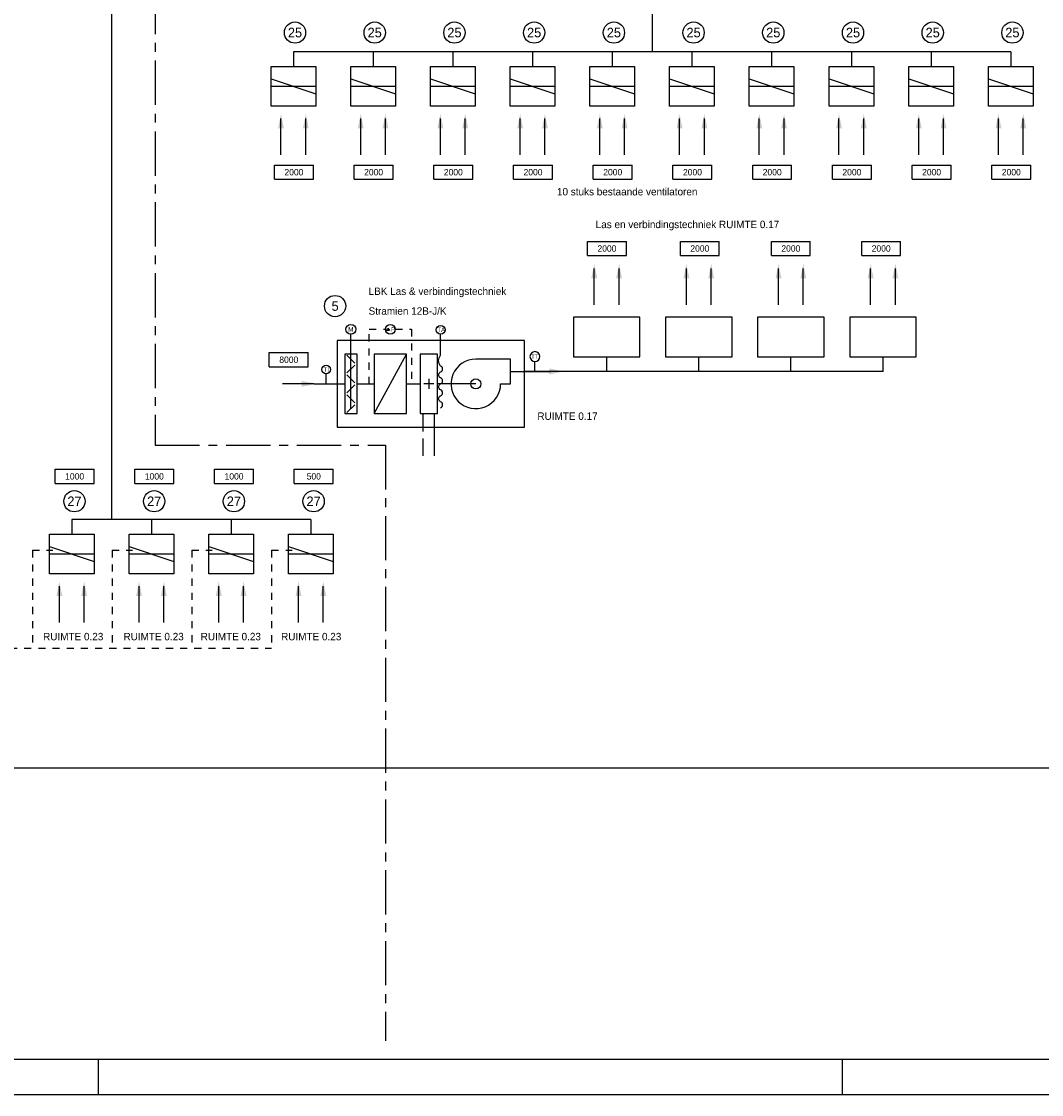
# Model space of a CAD drawing. Extents: x -490 to 1189, y 0 to 841.
# Tile 2 of 28: x -93 to 195, y 0 to 303. Entities that reach past the tile are written whole.
import ezdxf
from ezdxf.enums import TextEntityAlignment as Align

# ---------------------------------------------------------------- set-up
doc = ezdxf.new("R2010")
doc.units = 0
for name, pattern in [('2322107', [2000, 1000, 1000]), ('2322108', [7, 5, -2]), ('CENTER', [20, 12.5, -2.5, 2.5, -2.5]), ('STABI22', [4, 2, -2])]:
    doc.linetypes.add(name, pattern=pattern)
doc.layers.get('0').update_dxf_attribs({"linetype": 'CONTINUOUS'})
for name, color, linetype in [('00KAD070', 5, 'CONTINUOUS'), ('WL$1----', 3, 'CONTINUOUS'), ('WL561---', 4, 'CONTINUOUS'), ('WL561---_AANVOER', 4, 'CONTINUOUS'), ('WL561---_RETOUR', 4, 'CONTINUOUS'), ('WL570---_TOEVOER', 3, 'CONTINUOUS'), ('WM561---', 1, 'CONTINUOUS')]:
    doc.layers.add(name, color=color, linetype=linetype)
doc.styles.add('BURO-018', font='BUROFONT.shx', dxfattribs={"height": 1.8})
doc.styles.add('BURO-025', font='BUROFONT.shx', dxfattribs={"height": 2.5})

# ---------------------------------------------------------------- blocks, each defined once
blk = doc.blocks.new('2322615')
at = {"color": 0, "linetype": 'CONTINUOUS'}
for p, q in [((-2.5, -7.5), (2.5, 7.5)), ((0, 7.5), (2.5, 7.5)), ((0, 7.5), (0, -7.5)), ((0, -7.5), (-2.5, -7.5))]:
    blk.add_line(p, q, dxfattribs=at)
at = {"color": 0, "linetype": 'CONTINUOUS', "style": 'BURO-018', "flags": 1}
blk.add_attdef('W_ID', (0, 0), '', height=1.8, dxfattribs=at)
blk = doc.blocks.new('3048601')
at = {"color": 0, "linetype": 'CONTINUOUS'}
blk.add_circle((0, 0), 2, dxfattribs=at)
at = {"color": 0, "linetype": 'CONTINUOUS', "style": 'BURO-018', "flags": 1}
blk.add_attdef('CV_MATCODE', (0, 0), '', height=1.8, dxfattribs=at)
blk = doc.blocks.new('AL-RNR')
at = {"color": 0, "linetype": 'CONTINUOUS'}
for p, q in [((-5.5, 2), (5.5, 2)), ((-5.5, -2), (-5.5, 2)), ((5.5, -2), (5.5, 2)), ((-5.5, -2), (5.5, -2))]:
    blk.add_line(p, q, dxfattribs=at)
blk = doc.blocks.new('30486013')
at = {"color": 0, "linetype": 'CONTINUOUS'}
blk.add_circle((0, 0), 2, dxfattribs=at)
at = {"color": 0, "linetype": 'CONTINUOUS', "style": 'BURO-018', "flags": 1}
blk.add_attdef('CV_MATCODE', (0, 0), '', height=1.8, dxfattribs=at)

msp = doc.modelspace()

# ---------------------------------------------------------------- hatches: boundary and pattern name
at = {"layer": 'WL561---'}
for color, points in [(5, [(68.13, 230.46), (68.95, 234.59), (69.78, 230.46), (68.95, 230.46)]), (5, [(75.13, 230.46), (75.95, 234.59), (76.78, 230.46), (75.95, 230.46)]), (5, [(94.13, 230.46), (94.96, 234.59), (95.78, 230.46), (94.96, 230.46)]), (5, [(101.13, 230.46), (101.96, 234.59), (102.78, 230.46), (101.96, 230.46)]), (5, [(120.14, 230.46), (120.96, 234.59), (121.78, 230.46), (120.96, 230.46)]), (5, [(127.14, 230.46), (127.96, 234.59), (128.78, 230.46), (127.96, 230.46)]), (5, [(146.14, 230.46), (146.96, 234.59), (147.79, 230.46), (146.96, 230.46)]), (5, [(153.14, 230.46), (153.96, 234.59), (154.79, 230.46), (153.96, 230.46)]), (5, [(56.29, 204.98), (60.41, 204.15), (56.29, 203.33), (56.29, 204.15)]), (6, [(-13.67, 201.5), (-9.55, 200.68), (-13.67, 199.85), (-13.67, 200.68)])]:
    msp.add_hatch(color=color, dxfattribs=at).paths.add_polyline_path(points)
at = {"layer": 'WL570---_TOEVOER', "linetype": 'CONTINUOUS'}
for points in [[(-20.32, 272.8), (-19.49, 276.92), (-18.67, 272.8), (-19.49, 272.8)], [(-13.32, 272.8), (-12.49, 276.92), (-11.67, 272.8), (-12.49, 272.8)], [(2.19, 272.8), (3.01, 276.92), (3.84, 272.8), (3.01, 272.8)], [(9.19, 272.8), (10.01, 276.92), (10.84, 272.8), (10.01, 272.8)], [(24.69, 272.8), (25.52, 276.92), (26.34, 272.8), (25.52, 272.8)], [(31.69, 272.8), (32.52, 276.92), (33.34, 272.8), (32.52, 272.8)], [(47.2, 272.8), (48.02, 276.92), (48.84, 272.8), (48.02, 272.8)], [(54.2, 272.8), (55.02, 276.92), (55.84, 272.8), (55.02, 272.8)], [(69.7, 272.8), (70.52, 276.92), (71.35, 272.8), (70.52, 272.8)], [(76.7, 272.8), (77.52, 276.92), (78.35, 272.8), (77.52, 272.8)], [(92.2, 272.8), (93.03, 276.92), (93.85, 272.8), (93.03, 272.8)], [(99.2, 272.8), (100.03, 276.92), (100.85, 272.8), (100.03, 272.8)], [(114.71, 272.8), (115.53, 276.92), (116.35, 272.8), (115.53, 272.8)], [(121.71, 272.8), (122.53, 276.92), (123.35, 272.8), (122.53, 272.8)], [(137.21, 272.8), (138.03, 276.92), (138.86, 272.8), (138.03, 272.8)], [(144.21, 272.8), (145.03, 276.92), (145.86, 272.8), (145.03, 272.8)], [(159.72, 272.8), (160.54, 276.92), (161.36, 272.8), (160.54, 272.8)], [(166.72, 272.8), (167.54, 276.92), (168.36, 272.8), (167.54, 272.8)], [(182.22, 272.8), (183.04, 276.92), (183.87, 272.8), (183.04, 272.8)], [(189.22, 272.8), (190.04, 276.92), (190.87, 272.8), (190.04, 272.8)], [(-82.89, 140.77), (-82.07, 144.89), (-81.24, 140.77), (-82.07, 140.77)], [(-75.89, 140.77), (-75.07, 144.89), (-74.24, 140.77), (-75.07, 140.77)], [(-60.39, 140.77), (-59.56, 144.89), (-58.74, 140.77), (-59.56, 140.77)], [(-53.39, 140.77), (-52.56, 144.89), (-51.74, 140.77), (-52.56, 140.77)], [(-37.88, 140.77), (-37.06, 144.89), (-36.23, 140.77), (-37.06, 140.77)], [(-30.88, 140.77), (-30.06, 144.89), (-29.23, 140.77), (-30.06, 140.77)], [(-15.38, 140.77), (-14.55, 144.89), (-13.73, 140.77), (-14.55, 140.77)], [(-8.38, 140.77), (-7.55, 144.89), (-6.73, 140.77), (-7.55, 140.77)]]:
    msp.add_hatch(color=6, dxfattribs=at).paths.add_polyline_path(points)

# ---------------------------------------------------------------- linework, layer by layer
at = {"layer": '00KAD070', "linetype": 'CONTINUOUS'}
msp.add_line((-479.54, 10), (1179, 10), dxfattribs=at)
at = {"layer": 'WL$1----', "color": 3}
for p, q in [((-71, 0), (-71, 10)), ((139, 0), (139, 10)), ((-489.54, 0), (1189, 0))]:
    msp.add_line(p, q, dxfattribs=at)
at = {"layer": 'WL561---', "color": 8, "linetype": 'CENTER'}
for p, q in [((-54.98, 811.92), (-54.98, 183.34)), ((-54.98, 183.34), (10.05, 183.34)), ((10.05, 183.34), (10.05, 15.18))]:
    msp.add_line(p, q, dxfattribs=at)
at = {"layer": 'WL561---', "color": 6}
for p, q in [((-67.32, 683.39), (-67.32, 162.34)), ((85.27, 556.7), (85.27, 294.36)), ((186.54, 294.36), (-16, 294.36)), ((-16, 294.36), (-16, 290.22)), ((6.5, 294.36), (6.5, 290.22)), ((29.01, 294.36), (29.01, 290.22)), ((51.51, 294.36), (51.51, 290.22)), ((74.02, 294.36), (74.02, 290.22)), ((96.52, 294.36), (96.52, 290.22)), ((119.02, 294.36), (119.02, 290.22)), ((141.53, 294.36), (141.53, 290.22)), ((164.03, 294.36), (164.03, 290.22)), ((186.54, 294.36), (186.54, 290.22)), ((-10.23, 200.65), (-19.05, 200.65)), ((-11.06, 162.34), (-78.57, 162.34)), ((-78.57, 162.34), (-78.57, 158.2)), ((-56.07, 162.34), (-56.07, 158.2)), ((-33.57, 162.34), (-33.57, 158.2)), ((-11.06, 162.34), (-11.06, 158.2))]:
    msp.add_line(p, q, dxfattribs=at)
at = {"layer": 'WL561---', "color": 5}
for p, q in [((68.95, 222.98), (68.95, 233.21)), ((75.95, 222.98), (75.95, 233.21)), ((94.95, 222.98), (94.95, 233.21)), ((101.95, 222.98), (101.95, 233.21)), ((120.95, 222.98), (120.95, 233.21)), ((127.95, 222.98), (127.95, 233.21)), ((146.96, 222.98), (146.96, 233.21)), ((153.96, 222.98), (153.96, 233.21)), ((72.45, 204.16), (72.45, 208.3)), ((98.45, 204.16), (98.45, 208.3)), ((124.45, 204.16), (124.45, 208.3)), ((150.46, 204.16), (150.46, 208.3)), ((45.23, 204.16), (56.6, 204.16)), ((150.46, 204.16), (49.29, 204.16)), ((56.6, 204.16), (56.63, 204.16))]:
    msp.add_line(p, q, dxfattribs=at)
at = {"layer": 'WL561---', "color": 1, "linetype": 'STABI22'}
for p, q in [((12.76, 216.05), (17.31, 216.05)), ((17.31, 216.05), (17.31, 200.65))]:
    msp.add_line(p, q, dxfattribs=at)
at = {"layer": 'WL561---', "color": 3}
for p, q in [((6.81, 192.25), (15.91, 209.05)), ((52.2, 204.16), (52.2, 206.96)), ((23.65, 200.65), (20.85, 200.65)), ((22.25, 202.05), (22.25, 199.25))]:
    msp.add_line(p, q, dxfattribs=at)
at = {"layer": 'WL561---', "color": 8, "linetype": 'CONTINUOUS'}
msp.add_line((-439.09, 92.22), (987.27, 92.22), dxfattribs=at)
at = {"layer": 'WL561---', "color": 1, "linetype": 'STABI22'}
msp.add_lwpolyline([(5.41, 200.65), (5.41, 216.05), (9.96, 216.05)], dxfattribs=at)
at = {"layer": 'WL561---', "color": 1}
msp.add_lwpolyline([(11.09, 215.69), (10.3, 215.69), (10.69, 216.38)], close=True, dxfattribs=at)
at = {"layer": 'WL561---', "color": 3}
msp.add_lwpolyline([(45.31, 207.65), (35.51, 207.65, 2.414214), (42.51, 200.65), (45.31, 200.65)], format="xyb", close=True, dxfattribs=at)
msp.add_circle((35.51, 200.65), 1.4, dxfattribs=at)
at = {"layer": 'WL561---_AANVOER', "color": 10, "linetype": '2322107'}
msp.add_line((23.77, 192.25), (23.77, 180.35), dxfattribs=at)
at = {"layer": 'WL561---_RETOUR', "linetype": '2322108'}
msp.add_line((20.55, 192.25), (20.55, 180.35), dxfattribs=at)
at = {"layer": 'WL561---_RETOUR', "color": 7}
for points in [[(-22.3, 290.22), (-9.7, 290.22), (-9.7, 279.04), (-22.3, 279.04)], [(0.2, 290.22), (12.8, 290.22), (12.8, 279.04), (0.2, 279.04)], [(22.71, 290.22), (35.31, 290.22), (35.31, 279.04), (22.71, 279.04)], [(45.21, 290.22), (57.81, 290.22), (57.81, 279.04), (45.21, 279.04)], [(67.72, 290.22), (80.32, 290.22), (80.32, 279.04), (67.72, 279.04)], [(90.22, 290.22), (102.82, 290.22), (102.82, 279.04), (90.22, 279.04)], [(112.72, 290.22), (125.32, 290.22), (125.32, 279.04), (112.72, 279.04)], [(135.23, 290.22), (147.83, 290.22), (147.83, 279.04), (135.23, 279.04)], [(157.73, 290.22), (170.33, 290.22), (170.33, 279.04), (157.73, 279.04)], [(180.24, 290.22), (192.84, 290.22), (192.84, 279.04), (180.24, 279.04)], [(63.06, 208.3), (81.83, 208.3), (81.83, 219.48), (63.06, 219.48)], [(89.07, 208.3), (107.83, 208.3), (107.83, 219.48), (89.07, 219.48)], [(115.07, 208.3), (133.84, 208.3), (133.84, 219.48), (115.07, 219.48)], [(141.08, 208.3), (159.84, 208.3), (159.84, 219.48), (141.08, 219.48)], [(-3.62, 212.9), (-3.62, 188.4), (49.29, 188.4), (49.29, 212.9)], [(-84.87, 158.2), (-72.27, 158.2), (-72.27, 147.02), (-84.87, 147.02)], [(-62.37, 158.2), (-49.77, 158.2), (-49.77, 147.02), (-62.37, 147.02)], [(-39.87, 158.2), (-27.27, 158.2), (-27.27, 147.02), (-39.87, 147.02)], [(-17.36, 158.2), (-4.76, 158.2), (-4.76, 147.02), (-17.36, 147.02)]]:
    msp.add_lwpolyline(points, close=True, dxfattribs=at)
at = {"layer": 'WL570---_TOEVOER', "color": 6, "linetype": 'CONTINUOUS'}
for p, q in [((-19.5, 265.31), (-19.5, 275.54)), ((-12.5, 265.31), (-12.5, 275.54)), ((3, 265.31), (3, 275.54)), ((10, 265.31), (10, 275.54)), ((25.51, 265.31), (25.51, 275.54)), ((32.51, 265.31), (32.51, 275.54)), ((48.01, 265.31), (48.01, 275.54)), ((55.01, 265.31), (55.01, 275.54)), ((70.52, 265.31), (70.52, 275.54)), ((77.52, 265.31), (77.52, 275.54)), ((93.02, 265.31), (93.02, 275.54)), ((100.02, 265.31), (100.02, 275.54)), ((115.52, 265.31), (115.52, 275.54)), ((122.52, 265.31), (122.52, 275.54)), ((138.03, 265.31), (138.03, 275.54)), ((145.03, 265.31), (145.03, 275.54)), ((160.53, 265.31), (160.53, 275.54)), ((167.53, 265.31), (167.53, 275.54)), ((183.04, 265.31), (183.04, 275.54)), ((190.04, 265.31), (190.04, 275.54)), ((-10.23, 200.65), (-1.62, 200.65)), ((1.98, 200.65), (6.81, 200.65)), ((1.98, 200.65), (6.81, 200.65)), ((15.91, 200.65), (19.8, 200.65)), ((35.51, 200.65), (24.7, 200.65)), ((-82.07, 133.29), (-82.07, 143.52)), ((-75.07, 133.29), (-75.07, 143.52)), ((-59.57, 133.29), (-59.57, 143.52)), ((-52.57, 133.29), (-52.57, 143.52)), ((-37.07, 133.29), (-37.07, 143.52)), ((-30.07, 133.29), (-30.07, 143.52)), ((-14.56, 133.29), (-14.56, 143.52)), ((-7.56, 133.29), (-7.56, 143.52))]:
    msp.add_line(p, q, dxfattribs=at)
at = {"layer": 'WL570---_TOEVOER'}
for p, q in [((0.23, 193.65), (0.23, 214.65)), ((-0.88, 208.76), (1.34, 206.53)), ((-6.74, 200.65), (-6.74, 203.45)), ((-0.88, 203.73), (1.34, 205.96)), ((-0.88, 203.16), (1.34, 200.93)), ((-0.88, 198.13), (1.34, 200.36)), ((-0.88, 197.56), (1.34, 195.33)), ((-0.88, 192.53), (1.34, 194.76))]:
    msp.add_line(p, q, dxfattribs=at)
msp.add_lwpolyline([(25.57, 193.93, 0.666667), (25.57, 195.61, -0.666667), (25.57, 197.29, 0.666667), (25.57, 198.97, -0.666667), (25.57, 200.65, 0.666667), (25.57, 202.33, -0.666667), (25.57, 204.01, 0.666667), (25.57, 205.69, -0.363636), (25.57, 208.77), (25.57, 214.65)], format="xyb", dxfattribs=at)
for points in [[(1.98, 192.25), (1.98, 209.05), (-1.52, 209.05), (-1.52, 192.25)], [(15.91, 192.25), (15.91, 209.05), (6.81, 209.05), (6.81, 192.25)], [(24.7, 192.25), (24.7, 209.05), (19.8, 209.05), (19.8, 192.25)]]:
    msp.add_lwpolyline(points, close=True, dxfattribs=at)
for centre, radius in [((11.36, 216.05), 1.4), ((25.57, 215.9), 1.25), ((-6.74, 204.7), 1.25)]:
    msp.add_circle(centre, radius, dxfattribs=at)
at = {"layer": 'WM561---', "color": 1, "linetype": 'STABI22'}
for p, q in [((-89.68, 153.66), (-83.88, 153.66)), ((-89.68, 153.66), (-89.68, 126.05)), ((-67.18, 153.66), (-61.38, 153.66)), ((-67.18, 153.66), (-67.18, 126.05)), ((-44.68, 153.66), (-38.88, 153.66)), ((-44.68, 153.66), (-44.68, 126.05)), ((-22.17, 153.66), (-16.37, 153.66)), ((-22.17, 153.66), (-22.17, 126.05)), ((-199.98, 126.05), (-22.17, 126.05))]:
    msp.add_line(p, q, dxfattribs=at)

# ---------------------------------------------------------------- block references
at = {"layer": 'WL$1----', "color": 3, "xscale": 0.8400000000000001, "yscale": 0.8400000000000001, "zscale": 0.8400000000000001, "rotation": 270}
for p in [(-16, 284.63), (6.5, 284.63), (29.01, 284.63), (51.51, 284.63), (74.02, 284.63), (96.52, 284.63), (119.02, 284.63), (141.53, 284.63), (164.03, 284.63), (186.54, 284.63), (-78.57, 152.61), (-56.07, 152.61), (-33.57, 152.61), (-11.06, 152.61)]:
    msp.add_blockref('2322615', p, dxfattribs=at)
at = {"layer": 'WL561---', "color": 3}
ref = msp.add_blockref('30486013', (52.2, 208.36), dxfattribs=dict(at, xscale=-0.7000000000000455, yscale=0.7000000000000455, zscale=0.7))
ref.add_attrib('CV_TEXT1', 'TT', dxfattribs={"layer": '0', "color": 1, "height": 1.26, "style": 'BURO-018'}).set_placement((52.2, 208.36), align=Align.MIDDLE)
at = {"layer": 'WL561---_RETOUR', "color": 7}
ref = msp.add_blockref('3048601', (-15.54, 299.84), dxfattribs=dict(at, xscale=1.5, yscale=1.5, zscale=1.5))
ref.add_attrib('CV_TEXT1', '25', dxfattribs={"layer": '0', "color": 1, "linetype": 'CONTINUOUS', "height": 2.7, "style": 'BURO-018'}).set_placement((-15.54, 299.84), align=Align.MIDDLE)
ref = msp.add_blockref('3048601', (6.96, 299.84), dxfattribs=dict(at, xscale=1.5, yscale=1.5, zscale=1.5))
ref.add_attrib('CV_TEXT1', '25', dxfattribs={"layer": '0', "color": 1, "linetype": 'CONTINUOUS', "height": 2.7, "style": 'BURO-018'}).set_placement((6.96, 299.84), align=Align.MIDDLE)
ref = msp.add_blockref('3048601', (29.47, 299.84), dxfattribs=dict(at, xscale=1.5, yscale=1.5, zscale=1.5))
ref.add_attrib('CV_TEXT1', '25', dxfattribs={"layer": '0', "color": 1, "linetype": 'CONTINUOUS', "height": 2.7, "style": 'BURO-018'}).set_placement((29.47, 299.84), align=Align.MIDDLE)
ref = msp.add_blockref('3048601', (51.97, 299.84), dxfattribs=dict(at, xscale=1.5, yscale=1.5, zscale=1.5))
ref.add_attrib('CV_TEXT1', '25', dxfattribs={"layer": '0', "color": 1, "linetype": 'CONTINUOUS', "height": 2.7, "style": 'BURO-018'}).set_placement((51.97, 299.84), align=Align.MIDDLE)
ref = msp.add_blockref('3048601', (74.48, 299.84), dxfattribs=dict(at, xscale=1.5, yscale=1.5, zscale=1.5))
ref.add_attrib('CV_TEXT1', '25', dxfattribs={"layer": '0', "color": 1, "linetype": 'CONTINUOUS', "height": 2.7, "style": 'BURO-018'}).set_placement((74.48, 299.84), align=Align.MIDDLE)
ref = msp.add_blockref('3048601', (96.98, 299.84), dxfattribs=dict(at, xscale=1.5, yscale=1.5, zscale=1.5))
ref.add_attrib('CV_TEXT1', '25', dxfattribs={"layer": '0', "color": 1, "linetype": 'CONTINUOUS', "height": 2.7, "style": 'BURO-018'}).set_placement((96.98, 299.84), align=Align.MIDDLE)
ref = msp.add_blockref('3048601', (119.48, 299.84), dxfattribs=dict(at, xscale=1.5, yscale=1.5, zscale=1.5))
ref.add_attrib('CV_TEXT1', '25', dxfattribs={"layer": '0', "color": 1, "linetype": 'CONTINUOUS', "height": 2.7, "style": 'BURO-018'}).set_placement((119.48, 299.84), align=Align.MIDDLE)
ref = msp.add_blockref('3048601', (141.99, 299.84), dxfattribs=dict(at, xscale=1.5, yscale=1.5, zscale=1.5))
ref.add_attrib('CV_TEXT1', '25', dxfattribs={"layer": '0', "color": 1, "linetype": 'CONTINUOUS', "height": 2.7, "style": 'BURO-018'}).set_placement((141.99, 299.84), align=Align.MIDDLE)
ref = msp.add_blockref('3048601', (164.49, 299.84), dxfattribs=dict(at, xscale=1.5, yscale=1.5, zscale=1.5))
ref.add_attrib('CV_TEXT1', '25', dxfattribs={"layer": '0', "color": 1, "linetype": 'CONTINUOUS', "height": 2.7, "style": 'BURO-018'}).set_placement((164.49, 299.84), align=Align.MIDDLE)
ref = msp.add_blockref('3048601', (186.99, 299.84), dxfattribs=dict(at, xscale=1.5, yscale=1.5, zscale=1.5))
ref.add_attrib('CV_TEXT1', '25', dxfattribs={"layer": '0', "color": 1, "linetype": 'CONTINUOUS', "height": 2.7, "style": 'BURO-018'}).set_placement((186.99, 299.84), align=Align.MIDDLE)
ref = msp.add_blockref('AL-RNR', (-15.85, 260.42), dxfattribs=at)
ref.add_attrib('AL_RNR', '2000', dxfattribs={"layer": '0', "color": 0, "linetype": 'CONTINUOUS', "height": 1.8, "style": 'BURO-018'}).set_placement((-15.85, 260.42), align=Align.MIDDLE)
ref = msp.add_blockref('AL-RNR', (6.65, 260.42), dxfattribs=at)
ref.add_attrib('AL_RNR', '2000', dxfattribs={"layer": '0', "color": 0, "linetype": 'CONTINUOUS', "height": 1.8, "style": 'BURO-018'}).set_placement((6.65, 260.42), align=Align.MIDDLE)
ref = msp.add_blockref('AL-RNR', (29.15, 260.42), dxfattribs=at)
ref.add_attrib('AL_RNR', '2000', dxfattribs={"layer": '0', "color": 0, "linetype": 'CONTINUOUS', "height": 1.8, "style": 'BURO-018'}).set_placement((29.15, 260.42), align=Align.MIDDLE)
ref = msp.add_blockref('AL-RNR', (51.66, 260.42), dxfattribs=at)
ref.add_attrib('AL_RNR', '2000', dxfattribs={"layer": '0', "color": 0, "linetype": 'CONTINUOUS', "height": 1.8, "style": 'BURO-018'}).set_placement((51.66, 260.42), align=Align.MIDDLE)
ref = msp.add_blockref('AL-RNR', (74.16, 260.42), dxfattribs=at)
ref.add_attrib('AL_RNR', '2000', dxfattribs={"layer": '0', "color": 0, "linetype": 'CONTINUOUS', "height": 1.8, "style": 'BURO-018'}).set_placement((74.16, 260.42), align=Align.MIDDLE)
ref = msp.add_blockref('AL-RNR', (96.67, 260.42), dxfattribs=at)
ref.add_attrib('AL_RNR', '2000', dxfattribs={"layer": '0', "color": 0, "linetype": 'CONTINUOUS', "height": 1.8, "style": 'BURO-018'}).set_placement((96.67, 260.42), align=Align.MIDDLE)
ref = msp.add_blockref('AL-RNR', (119.17, 260.42), dxfattribs=at)
ref.add_attrib('AL_RNR', '2000', dxfattribs={"layer": '0', "color": 0, "linetype": 'CONTINUOUS', "height": 1.8, "style": 'BURO-018'}).set_placement((119.17, 260.42), align=Align.MIDDLE)
ref = msp.add_blockref('AL-RNR', (141.67, 260.42), dxfattribs=at)
ref.add_attrib('AL_RNR', '2000', dxfattribs={"layer": '0', "color": 0, "linetype": 'CONTINUOUS', "height": 1.8, "style": 'BURO-018'}).set_placement((141.67, 260.42), align=Align.MIDDLE)
ref = msp.add_blockref('AL-RNR', (164.18, 260.42), dxfattribs=at)
ref.add_attrib('AL_RNR', '2000', dxfattribs={"layer": '0', "color": 0, "linetype": 'CONTINUOUS', "height": 1.8, "style": 'BURO-018'}).set_placement((164.18, 260.42), align=Align.MIDDLE)
ref = msp.add_blockref('AL-RNR', (186.68, 260.42), dxfattribs=at)
ref.add_attrib('AL_RNR', '2000', dxfattribs={"layer": '0', "color": 0, "linetype": 'CONTINUOUS', "height": 1.8, "style": 'BURO-018'}).set_placement((186.68, 260.42), align=Align.MIDDLE)
ref = msp.add_blockref('AL-RNR', (72.52, 238.88), dxfattribs=at)
ref.add_attrib('AL_RNR', '2000', dxfattribs={"layer": '0', "color": 0, "linetype": 'CONTINUOUS', "height": 1.8, "style": 'BURO-018'}).set_placement((72.52, 238.88), align=Align.MIDDLE)
ref = msp.add_blockref('AL-RNR', (98.75, 238.88), dxfattribs=at)
ref.add_attrib('AL_RNR', '2000', dxfattribs={"layer": '0', "color": 0, "linetype": 'CONTINUOUS', "height": 1.8, "style": 'BURO-018'}).set_placement((98.75, 238.88), align=Align.MIDDLE)
ref = msp.add_blockref('AL-RNR', (124.44, 238.88), dxfattribs=at)
ref.add_attrib('AL_RNR', '2000', dxfattribs={"layer": '0', "color": 0, "linetype": 'CONTINUOUS', "height": 1.8, "style": 'BURO-018'}).set_placement((124.44, 238.88), align=Align.MIDDLE)
ref = msp.add_blockref('AL-RNR', (149.94, 238.88), dxfattribs=at)
ref.add_attrib('AL_RNR', '2000', dxfattribs={"layer": '0', "color": 0, "linetype": 'CONTINUOUS', "height": 1.8, "style": 'BURO-018'}).set_placement((149.94, 238.88), align=Align.MIDDLE)
ref = msp.add_blockref('3048601', (-4.22, 222.61), dxfattribs=dict(at, xscale=1.5, yscale=1.5, zscale=1.5))
ref.add_attrib('CV_TEXT1', '5', dxfattribs={"layer": '0', "color": 1, "linetype": 'CONTINUOUS', "height": 2.7, "style": 'BURO-018'}).set_placement((-4.22, 222.61), align=Align.MIDDLE)
ref = msp.add_blockref('AL-RNR', (-17.29, 207.47), dxfattribs=at)
ref.add_attrib('AL_RNR', '8000', dxfattribs={"layer": '0', "color": 0, "linetype": 'CONTINUOUS', "height": 1.8, "style": 'BURO-018'}).set_placement((-17.29, 207.47), align=Align.MIDDLE)
ref = msp.add_blockref('AL-RNR', (-77.75, 174.54), dxfattribs=at)
ref.add_attrib('AL_RNR', '1000', dxfattribs={"layer": '0', "color": 0, "linetype": 'CONTINUOUS', "height": 1.8, "style": 'BURO-018'}).set_placement((-77.75, 174.54), align=Align.MIDDLE)
ref = msp.add_blockref('AL-RNR', (-55.25, 174.54), dxfattribs=at)
ref.add_attrib('AL_RNR', '1000', dxfattribs={"layer": '0', "color": 0, "linetype": 'CONTINUOUS', "height": 1.8, "style": 'BURO-018'}).set_placement((-55.25, 174.54), align=Align.MIDDLE)
ref = msp.add_blockref('AL-RNR', (-32.75, 174.54), dxfattribs=at)
ref.add_attrib('AL_RNR', '1000', dxfattribs={"layer": '0', "color": 0, "linetype": 'CONTINUOUS', "height": 1.8, "style": 'BURO-018'}).set_placement((-32.75, 174.54), align=Align.MIDDLE)
ref = msp.add_blockref('AL-RNR', (-10.24, 174.54), dxfattribs=at)
ref.add_attrib('AL_RNR', '500', dxfattribs={"layer": '0', "color": 0, "linetype": 'CONTINUOUS', "height": 1.8, "style": 'BURO-018'}).set_placement((-10.24, 174.54), align=Align.MIDDLE)
ref = msp.add_blockref('3048601', (-77.8, 167.52), dxfattribs=dict(at, xscale=1.5, yscale=1.5, zscale=1.5))
ref.add_attrib('CV_TEXT1', '27', dxfattribs={"layer": '0', "color": 1, "linetype": 'CONTINUOUS', "height": 2.7, "style": 'BURO-018'}).set_placement((-77.8, 167.52), align=Align.MIDDLE)
ref = msp.add_blockref('3048601', (-55.3, 167.52), dxfattribs=dict(at, xscale=1.5, yscale=1.5, zscale=1.5))
ref.add_attrib('CV_TEXT1', '27', dxfattribs={"layer": '0', "color": 1, "linetype": 'CONTINUOUS', "height": 2.7, "style": 'BURO-018'}).set_placement((-55.3, 167.52), align=Align.MIDDLE)
ref = msp.add_blockref('3048601', (-32.79, 167.52), dxfattribs=dict(at, xscale=1.5, yscale=1.5, zscale=1.5))
ref.add_attrib('CV_TEXT1', '27', dxfattribs={"layer": '0', "color": 1, "linetype": 'CONTINUOUS', "height": 2.7, "style": 'BURO-018'}).set_placement((-32.79, 167.52), align=Align.MIDDLE)
ref = msp.add_blockref('3048601', (-10.29, 167.52), dxfattribs=dict(at, xscale=1.5, yscale=1.5, zscale=1.5))
ref.add_attrib('CV_TEXT1', '27', dxfattribs={"layer": '0', "color": 1, "linetype": 'CONTINUOUS', "height": 2.7, "style": 'BURO-018'}).set_placement((-10.29, 167.52), align=Align.MIDDLE)
at = {"layer": 'WL570---_TOEVOER'}
ref = msp.add_blockref('30486013', (0.23, 216.05), dxfattribs=dict(at, xscale=0.7000000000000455, yscale=0.7000000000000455, zscale=0.7))
ref.add_attrib('CV_TEXT1', 'M', dxfattribs={"layer": '0', "color": 1, "height": 1.26, "style": 'BURO-018'}).set_placement((0.23, 216.05), align=Align.MIDDLE)

# ---------------------------------------------------------------- texts
at = {"layer": 'WL561---', "color": 1, "style": 'BURO-018'}
for s, p in [('P', (11.57, 215.42)), ('TA', (24.62, 215.27)), ('TI', (-7.49, 204.07))]:
    msp.add_text(s, height=1.26, dxfattribs=at).set_placement(p)
at = {"layer": 'WL561---_RETOUR', "color": 7, "style": 'BURO-025'}
for s, p in [('10 stuks bestaande ventilatoren', (58.42, 253.86)), ('Las en verbindingstechniek RUIMTE 0.17', (69.34, 244.62)), ('LBK Las & verbindingstechniek', (5.24, 225.76)), ('Stramien 12B-J/K', (5.24, 220.17)), ('RUIMTE 0.17', (52.89, 190.49)), ('RUIMTE 0.23', (-86.66, 128.25)), ('RUIMTE 0.23', (-63.96, 128.25)), ('RUIMTE 0.23', (-42.17, 128.25)), ('RUIMTE 0.23', (-19.47, 128.25))]:
    msp.add_text(s, height=2.1, dxfattribs=at).set_placement(p)

doc.saveas('drawing.dxf')
